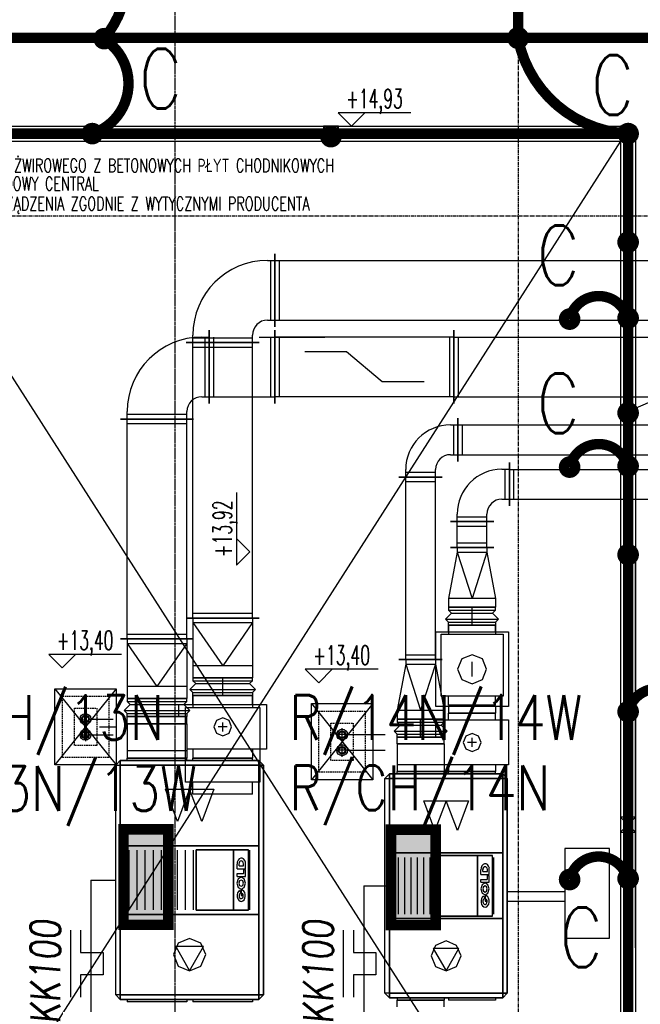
# Model space of a CAD drawing. Extents: x 3880 to 129921, y -116796 to -57711.
# Tile 58 of 110: x 52403 to 52819, y -93271 to -92612. Entities that reach past the tile are written whole.
import ezdxf
from ezdxf.enums import TextEntityAlignment as Align

# ---------------------------------------------------------------- set-up
doc = ezdxf.new("R2010")
doc.units = 0
doc.header["$LTSCALE"] = 2
for name, pattern in [('CENTER', [2, 1.25, -0.25, 0.25, -0.25]), ('DASHDOT', [1, 0.5, -0.25, 0, -0.25]), ('DASHED', [0.75, 0.5, -0.25]), ('DASHED2', [0.375, 0.25, -0.125])]:
    doc.linetypes.add(name, pattern=pattern)
doc.layers.get('0').update_dxf_attribs({"color": 101, "linetype": 'CONTINUOUS'})
for name, color, linetype in [('E35', 6, 'CONTINUOUS'), ('E50', 3, 'CONTINUOUS'), ('Ins-co', 2, 'CONTINUOUS'), ('Ins-went', 141, 'CONTINUOUS'), ('Opis-rzedne', 52, 'CONTINUOUS'), ('Os-osie glowne', 1, 'CENTER'), ('Sc-metal', 141, 'CONTINUOUS'), ('Sch-opis', 51, 'CONTINUOUS'), ('W-idok', 9, 'CONTINUOUS'), ('W-izol-w', 144, 'CONTINUOUS'), ('W-widok-spadki', 61, 'CONTINUOUS')]:
    doc.layers.add(name, color=color, linetype=linetype)
doc.styles.add('dwg_opis podstawowy', font='romans.shx', dxfattribs={"width": 0.9})
doc.styles.add('ROMANS', font='romans', dxfattribs={"width": 0.85})

# ---------------------------------------------------------------- blocks, each defined once
blk = doc.blocks.new('A$C396C56EA')
at = {"layer": 'E35'}
for p, q in [((0, 0), (45, 0)), ((0, -6.86), (15, -6.86)), ((15, -6.86), (15, -21.86)), ((30, -21.86), (30, -6.86)), ((30, -6.86), (45, -6.86)), ((15, -21.86), (30, -21.86))]:
    blk.add_line(p, q, dxfattribs=at)
blk = doc.blocks.new('dwg_kota arch 50')
blk.add_lwpolyline([(39.75, 9), (-9, 9), (0, 0), (9, 9)])
at = {"style": 'dwg_opis podstawowy', "width": 0.6}
blk.add_attdef('KOTA_ARCH', text='', height=12.75, dxfattribs=at).set_placement((15.375, 8.25), align=Align.BOTTOM_CENTER)

msp = doc.modelspace()

# ---------------------------------------------------------------- hatches: boundary and pattern name
at = {"layer": 'E50'}
for points in [[(52473.019, -93218.221), (52503.019, -93218.221), (52503.019, -93154.221), (52473.019, -93154.221)], [(52652.292, -93218.448), (52682.292, -93218.448), (52682.292, -93154.448), (52652.292, -93154.448)]]:
    msp.add_hatch(color=256, dxfattribs=at).paths.add_polyline_path(points)

# ---------------------------------------------------------------- linework, layer by layer
at = {"layer": 'E35'}
msp.add_line((52936.986, -92820.171), (52811.292, -92874.269), dxfattribs=at)
at = {"layer": 'E50'}
for p, q in [((52456.794, -93085.492), (52468.192, -93085.492)), ((52451.151, -93188.222), (52467.792, -93188.222)), ((52451.151, -93188.222), (52451.151, -93455.583)), ((52634.048, -93192.072), (52649.292, -93192.072)), ((52634.048, -93192.072), (52634.048, -93455.583))]:
    msp.add_line(p, q, dxfattribs=at)
at = {"layer": 'E50', "const_width": 7}
for points in [[(52737.547, -92623.786), (52737.547, -92085.022)], [(51435.578, -92623.786), (53405.578, -92623.786)]]:
    msp.add_lwpolyline(points, dxfattribs=at)
for points in [[(52459.352, -92544.002, -0.377061), (52460.024, -92624.038, -2.2183293)], [(52737.547, -92627.536, -0.4142136), (52733.797, -92623.786, -1), (52741.297, -92623.786, -0.3426592), (52738.476, -92627.419, -0.3426592)], [(52452.049, -92688.022, 0.6328469), (52460.024, -92624.73, 2.2183293)], [(52811.292, -92688.022, -0.3431223), (52737.547, -92624.478, 2.2183293)], [(52772.079, -92812.314, -0.7763649), (52810.946, -92811.643, -2.2183293)], [(52772.079, -92911.491, -0.7763649), (52810.946, -92910.819, -2.2183293)], [(52811.292, -93075.407, -0.7763649), (52850.159, -93074.735, -2.2183293)], [(52772.079, -93187.883, -0.7763649), (52810.946, -93187.211, -2.2183293)]]:
    msp.add_lwpolyline(points, format="xyb", dxfattribs=at)
for points in [[(52463.774, -92624.384, -1), (52456.274, -92624.384, -1)], [(52741.297, -92624.132, -1), (52733.797, -92624.132, -1)], [(52448.299, -92688.022, -1), (52455.799, -92688.022, -1)], [(52608.299, -92690.046, -1), (52615.799, -92690.046, -1)], [(52807.542, -92688.022, -1), (52815.042, -92688.022, -1)], [(52807.542, -92760.756, -1), (52815.042, -92760.756, -1)], [(52768.329, -92812.314, -1), (52775.829, -92812.314, -1)], [(52811.292, -92807.893, -1), (52811.292, -92815.393, -1)], [(52807.542, -92875.147, -1), (52815.042, -92875.147, -1)], [(52768.329, -92911.491, -1), (52775.829, -92911.491, -1)], [(52811.292, -92907.069, -1), (52811.292, -92914.569, -1)], [(52807.542, -92970.147, -1), (52815.042, -92970.147, -1)], [(52807.542, -93075.407, -1), (52815.042, -93075.407, -1)], [(52768.329, -93187.883, -1), (52775.829, -93187.883, -1)], [(52811.292, -93183.461, -1), (52811.292, -93190.961, -1)]]:
    msp.add_lwpolyline(points, format="xyb", close=True, dxfattribs=at)
at = {"layer": 'E50', "linetype": 'DASHED2', "ltscale": 100, "const_width": 7}
msp.add_lwpolyline([(52292.29, -93492.781), (52811.292, -93493.022), (52811.292, -92688.022), (52292.049, -92688.022), (52292.049, -93492.781)], dxfattribs=at)
at = {"layer": 'E50', "const_width": 7, "elevation": 1290}
msp.add_lwpolyline([(52503.019, -93154.221), (52503.019, -93218.221), (52473.019, -93218.221), (52473.019, -93154.221)], close=True, dxfattribs=at)
at = {"layer": 'E50', "const_width": 7}
msp.add_lwpolyline([(52682.292, -93154.448), (52682.292, -93218.448), (52652.292, -93218.448), (52652.292, -93154.448)], close=True, dxfattribs=at)
at = {"layer": 'Ins-co', "linetype": 'DASHDOT', "ltscale": 3}
for p, q in [((52443.108, -93080.357, 0), (52451.828, -93080.356, 0)), ((52447.468, -93075.997, 0), (52447.468, -93084.717, 0))]:
    msp.add_line(p, q, dxfattribs=at)
at = {"layer": 'Ins-co'}
for p, q in [((52451.828, -93080.356, 0), (52466.092, -93080.356)), ((52447.468, -93086.527, 0), (52447.468, -93095.247, 0)), ((52619.548, -93095.101, 0), (52619.548, -93086.381, 0)), ((52443.108, -93090.887, 0), (52451.828, -93090.887, 0)), ((52451.828, -93090.887), (52466.092, -93090.887)), ((52623.908, -93090.74, 0), (52615.188, -93090.741, 0)), ((52623.908, -93090.74, 0), (52648.492, -93090.74)), ((52619.548, -93105.631, 0), (52619.548, -93096.911, 0)), ((52623.908, -93101.271, 0), (52615.188, -93101.271, 0)), ((52623.908, -93101.271, 0), (52648.492, -93101.271))]:
    msp.add_line(p, q, dxfattribs=at)
for centre, radius in [((52447.468, -93080.357, 0), 3.624), ((52447.468, -93080.357, 0), 2.56), ((52447.468, -93080.357, 0), 2.08), ((52447.468, -93090.887, 0), 3.624), ((52447.468, -93090.887, 0), 2.56), ((52447.468, -93090.887, 0), 2.08), ((52619.548, -93090.741, 0), 3.624), ((52619.548, -93090.741, 0), 2.56), ((52619.548, -93090.741, 0), 2.08), ((52619.548, -93101.271, 0), 3.624), ((52619.548, -93101.271, 0), 2.56), ((52619.548, -93101.271, 0), 2.08)]:
    msp.add_circle(centre, radius, dxfattribs=at)
at = {"layer": 'Ins-went'}
for p, q in [((52574.467, -92817.522), (52574.467, -92768.522)), ((52574.492, -92768.522), (52574.492, -92817.522)), ((52569.492, -92773.022), (52574.492, -92773.022)), ((52571.492, -92773.022), (52571.492, -92813.022)), ((52574.467, -92773.022), (52858.667, -92773.022)), ((52577.467, -92813.022), (52577.467, -92773.022)), ((52569.492, -92813.022), (52574.492, -92813.022)), ((52574.467, -92813.022), (52858.667, -92813.022)), ((52519.492, -92828.022), (52519.492, -92823.022)), ((52530.492, -92819.822), (52530.492, -92868.822)), ((52530.492, -92868.822), (52530.492, -92819.822)), ((52559.492, -92828.022), (52559.492, -92823.022)), ((52574.492, -92819.822), (52574.492, -92868.822)), ((52574.492, -92868.822), (52574.492, -92819.822)), ((52694.492, -92868.822), (52694.492, -92819.822)), ((52694.492, -92819.822), (52694.492, -92868.822)), ((52514.992, -92828.022), (52563.992, -92828.022)), ((52563.992, -92828.022), (52514.992, -92828.022)), ((52559.492, -92825.022), (52519.492, -92825.022)), ((52519.492, -93012.622), (52519.492, -92828.022)), ((52525.492, -92824.322), (52530.492, -92824.322)), ((52527.492, -92824.322), (52527.492, -92864.322)), ((52533.492, -92864.322), (52533.492, -92824.322)), ((52559.492, -93012.622), (52559.492, -92828.022)), ((52564.021, -92824.322), (52608.021, -92824.322)), ((52571.492, -92824.322), (52571.492, -92864.322)), ((52694.492, -92824.322), (52574.492, -92824.322)), ((52577.492, -92864.322), (52577.492, -92824.322)), ((52691.492, -92824.322), (52691.492, -92864.322)), ((52694.492, -92824.322), (52909.692, -92824.322)), ((52697.492, -92864.322), (52697.492, -92824.322)), ((52519.492, -92831.022), (52559.492, -92831.022)), ((52622.492, -92834.322), (52594.492, -92834.322)), ((52646.492, -92854.322), (52622.492, -92834.322)), ((52674.492, -92854.322), (52646.492, -92854.322)), ((52525.492, -92864.322), (52530.492, -92864.322)), ((52530.492, -92864.322), (52574.492, -92864.322)), ((52694.492, -92864.322), (52574.492, -92864.322)), ((52694.492, -92864.322), (52909.692, -92864.322)), ((52475.492, -92879.322), (52475.492, -92874.322)), ((52515.492, -92879.322), (52515.492, -92874.322)), ((52470.992, -92879.322), (52519.992, -92879.322)), ((52519.992, -92879.322), (52470.992, -92879.322)), ((52515.492, -92876.322), (52475.492, -92876.322)), ((52475.492, -93026.622), (52475.492, -92879.322)), ((52475.492, -92882.322), (52515.492, -92882.322)), ((52515.492, -93026.622), (52515.492, -92879.322)), ((52697.177, -92878.672), (52697.177, -92907.672)), ((52697.177, -92907.672), (52697.177, -92878.672)), ((52692.177, -92883.172), (52697.177, -92883.172)), ((52694.177, -92883.172), (52694.177, -92903.172)), ((52697.177, -92883.172), (52975.577, -92883.172)), ((52700.177, -92903.172), (52700.177, -92883.172)), ((52692.177, -92903.172), (52697.177, -92903.172)), ((52697.177, -92903.172), (52975.577, -92903.172)), ((52731.677, -92908.472), (52731.677, -92937.472)), ((52731.715, -92937.522), (52731.715, -92908.522)), ((52662.177, -92918.172), (52662.177, -92913.172)), ((52682.177, -92915.172), (52662.177, -92915.172)), ((52682.177, -92918.172), (52682.177, -92913.172)), ((52726.677, -92912.972), (52731.677, -92912.972)), ((52728.677, -92912.972), (52728.677, -92932.972)), ((52731.715, -92913.022), (53005.615, -92913.022)), ((52734.715, -92933.022), (52734.715, -92913.022)), ((52657.677, -92918.172), (52686.677, -92918.172)), ((52686.677, -92918.172), (52657.677, -92918.172)), ((52662.177, -93040.472), (52662.177, -92918.172)), ((52662.177, -92921.172), (52682.177, -92921.172)), ((52682.177, -93040.472), (52682.177, -92918.172)), ((52726.677, -92932.972), (52731.677, -92932.972)), ((52731.715, -92933.022), (53005.615, -92933.022)), ((52692.177, -92947.972), (52721.177, -92947.972)), ((52721.177, -92947.972), (52692.177, -92947.972)), ((52696.677, -92947.972), (52696.677, -92942.972)), ((52716.677, -92944.972), (52696.677, -92944.972)), ((52696.677, -92965.472), (52696.677, -92947.972)), ((52716.677, -92947.972), (52716.677, -92942.972)), ((52716.677, -92965.472), (52716.677, -92947.972)), ((52696.677, -92950.972), (52716.677, -92950.972)), ((52692.177, -92965.472), (52721.177, -92965.472)), ((52721.177, -92965.472), (52692.177, -92965.472)), ((52716.677, -92962.472), (52696.677, -92962.472)), ((52696.677, -92965.472), (52696.677, -92968.472)), ((52716.677, -92965.472), (52716.677, -92968.472)), ((52696.677, -92968.472), (52690.927, -92999.472)), ((52696.677, -92968.472), (52716.677, -92968.472)), ((52696.677, -92968.472), (52706.677, -92999.472)), ((52716.677, -92968.472), (52706.677, -92999.472)), ((52716.677, -92968.472), (52722.427, -92999.472)), ((52690.927, -92999.472), (52690.927, -93005.472)), ((52722.427, -92999.472), (52690.927, -92999.472)), ((52722.427, -92999.472), (52722.427, -93005.472)), ((52690.927, -93005.472), (52722.427, -93005.472)), ((52690.927, -93005.472), (52690.927, -93007.472)), ((52722.427, -93005.472), (52690.927, -93005.472)), ((52692.927, -93009.472), (52690.927, -93007.472)), ((52690.927, -93007.472), (52722.427, -93007.472)), ((52706.677, -93017.472), (52706.677, -93005.472)), ((52722.427, -93007.472), (52720.427, -93009.472)), ((52722.427, -93007.472), (52722.427, -93005.472)), ((52514.992, -93012.622), (52563.992, -93012.622)), ((52563.992, -93012.622), (52514.992, -93012.622)), ((52559.492, -93009.622), (52519.492, -93009.622)), ((52519.492, -93012.622), (52519.492, -93015.622)), ((52559.492, -93012.622), (52559.492, -93015.622)), ((52688.927, -93013.472), (52692.927, -93009.472)), ((52690.927, -93015.472), (52688.927, -93013.472)), ((52688.927, -93013.472), (52724.427, -93013.472)), ((52692.927, -93009.472), (52720.427, -93009.472)), ((52720.427, -93009.472), (52724.427, -93013.472)), ((52724.427, -93013.472), (52722.427, -93015.472)), ((52519.492, -93015.622), (52559.492, -93015.622)), ((52519.492, -93015.622), (52519.492, -93044.622)), ((52519.492, -93015.622), (52539.492, -93044.622)), ((52559.492, -93015.622), (52539.492, -93044.622)), ((52559.492, -93015.622), (52559.492, -93044.622)), ((52690.927, -93017.472), (52690.927, -93015.472)), ((52690.927, -93015.472), (52722.427, -93015.472)), ((52690.927, -93021.972), (52690.927, -93017.472)), ((52722.427, -93017.472), (52690.927, -93017.472)), ((52690.927, -93017.472), (52722.427, -93017.472)), ((52690.927, -93017.472), (52690.927, -93023.472)), ((52722.427, -93015.472), (52722.427, -93017.472)), ((52722.427, -93021.972), (52722.427, -93017.472)), ((52722.427, -93017.472), (52722.427, -93023.472)), ((52519.992, -93026.622), (52470.992, -93026.622)), ((52470.992, -93026.622), (52519.992, -93026.622)), ((52515.492, -93023.622), (52475.492, -93023.622)), ((52475.492, -93026.622), (52475.492, -93029.622)), ((52515.492, -93026.622), (52515.492, -93029.622)), ((52685.927, -93064.972), (52685.927, -93023.472)), ((52685.927, -93023.472), (52727.427, -93023.472)), ((52727.427, -93023.472), (52727.427, -93064.972)), ((52475.492, -93029.622), (52475.392, -93058.622)), ((52475.492, -93029.622), (52515.492, -93029.622)), ((52475.492, -93029.622), (52495.392, -93058.622)), ((52515.492, -93029.622), (52495.392, -93058.622)), ((52515.492, -93029.622), (52515.392, -93058.622)), ((52657.677, -93040.472), (52686.677, -93040.472)), ((52686.677, -93040.472), (52657.677, -93040.472)), ((52682.177, -93037.472), (52662.177, -93037.472)), ((52662.177, -93040.472), (52662.177, -93043.472)), ((52682.177, -93040.472), (52682.177, -93043.472)), ((52519.492, -93044.622), (52519.492, -93052.622)), ((52559.492, -93044.622), (52519.492, -93044.622)), ((52559.492, -93044.622), (52559.492, -93052.622)), ((52662.177, -93043.472), (52656.427, -93074.472)), ((52662.177, -93043.472), (52682.177, -93043.472)), ((52662.177, -93043.472), (52672.177, -93074.472)), ((52682.177, -93043.472), (52672.177, -93074.472)), ((52682.177, -93043.472), (52687.927, -93074.472)), ((52706.677, -93051.852), (52706.677, -93042.092)), ((52519.492, -93052.622), (52559.492, -93052.622)), ((52519.492, -93052.622), (52519.492, -93054.622)), ((52559.492, -93052.622), (52519.492, -93052.622)), ((52539.492, -93064.622), (52539.492, -93052.622)), ((52559.492, -93054.622), (52559.492, -93052.622)), ((52475.392, -93058.622), (52475.392, -93066.622)), ((52515.392, -93058.622), (52475.392, -93058.622)), ((52515.392, -93058.622), (52515.392, -93066.622)), ((52517.492, -93060.622), (52521.492, -93056.622)), ((52519.492, -93062.622), (52517.492, -93060.622)), ((52517.492, -93060.622), (52561.492, -93060.622)), ((52521.492, -93056.622), (52519.492, -93054.622)), ((52519.492, -93054.622), (52559.492, -93054.622)), ((52521.492, -93056.622), (52557.492, -93056.622)), ((52559.492, -93054.622), (52557.492, -93056.622)), ((52557.492, -93056.622), (52561.492, -93060.622)), ((52561.492, -93060.622), (52559.492, -93062.622)), ((52475.392, -93066.622, -1290), (52515.392, -93066.622, -1290)), ((52475.392, -93066.622, -1290), (52475.392, -93068.622, -1290)), ((52515.392, -93066.622), (52475.392, -93066.622)), ((52495.392, -93078.622, -1290), (52495.392, -93066.622, -1290)), ((52515.392, -93068.622, -1290), (52515.392, -93066.622, -1290)), ((52519.492, -93064.622), (52519.492, -93062.622)), ((52519.492, -93062.622), (52559.492, -93062.622)), ((52559.492, -93064.622), (52519.492, -93064.622)), ((52519.492, -93070.622), (52519.492, -93064.622)), ((52519.492, -93064.622), (52559.492, -93064.622)), ((52519.492, -93064.622), (52519.492, -93072.622)), ((52559.492, -93062.622), (52559.492, -93064.622)), ((52559.492, -93070.622), (52559.492, -93064.622)), ((52559.492, -93064.622), (52559.492, -93072.622)), ((52727.427, -93064.972), (52685.927, -93064.972)), ((52690.927, -93070.972), (52690.927, -93064.972)), ((52722.427, -93070.972), (52722.427, -93064.972)), ((52473.392, -93074.622, -1290), (52477.392, -93070.622, -1290)), ((52477.392, -93070.622, -1290), (52475.392, -93068.622, -1290)), ((52475.392, -93068.622, -1290), (52515.392, -93068.622, -1290)), ((52477.392, -93070.622, -1290), (52513.392, -93070.622, -1290)), ((52515.392, -93068.622, -1290), (52513.392, -93070.622, -1290)), ((52513.392, -93070.622, -1290), (52517.392, -93074.622, -1290)), ((52514.492, -93122.622), (52514.492, -93072.622)), ((52514.492, -93072.622), (52564.492, -93072.622)), ((52564.492, -93072.622), (52564.492, -93122.622)), ((52722.427, -93070.972), (52690.927, -93070.972)), ((52690.927, -93071.972), (52690.927, -93076.472)), ((52722.427, -93071.972), (52722.427, -93076.472)), ((52475.392, -93076.622, -1290), (52473.392, -93074.622, -1290)), ((52473.392, -93074.622, -1290), (52517.392, -93074.622, -1290)), ((52475.392, -93078.622, -1290), (52475.392, -93076.622, -1290)), ((52475.392, -93076.622, -1290), (52515.392, -93076.622, -1290)), ((52515.392, -93078.622, -1290), (52475.392, -93078.622, -1290)), ((52475.392, -93083.622), (52475.392, -93078.622)), ((52517.392, -93074.622, -1290), (52515.392, -93076.622, -1290)), ((52515.392, -93076.622, -1290), (52515.392, -93078.622, -1290)), ((52515.392, -93083.622), (52515.392, -93078.622)), ((52656.427, -93074.472), (52656.427, -93080.472)), ((52656.427, -93074.472), (52687.927, -93074.472)), ((52687.927, -93074.472), (52687.927, -93080.472)), ((52690.927, -93080.972), (52690.927, -93076.472)), ((52722.427, -93080.972), (52722.427, -93076.472)), ((52475.392, -93083.622), (52475.392, -93101.622)), ((52515.392, -93083.622), (52515.392, -93101.622)), ((52542.492, -93085.622), (52536.492, -93085.622)), ((52539.492, -93088.622), (52539.492, -93082.622)), ((52654.427, -93088.472, -24346.924), (52658.427, -93084.472, -24346.924)), ((52656.427, -93080.472, -24346.924), (52687.927, -93080.472, -24346.924)), ((52656.427, -93080.472, -24346.924), (52656.427, -93082.472, -24346.924)), ((52687.927, -93080.472), (52656.427, -93080.472)), ((52658.427, -93084.472, -24346.924), (52656.427, -93082.472, -24346.924)), ((52656.427, -93082.472, -24346.924), (52687.927, -93082.472, -24346.924)), ((52658.427, -93084.472, -24346.924), (52685.927, -93084.472, -24346.924)), ((52672.177, -93092.472, -24346.924), (52672.177, -93080.472, -24346.924)), ((52687.927, -93082.472, -24346.924), (52685.927, -93084.472, -24346.924)), ((52685.927, -93084.472, -24346.924), (52689.927, -93088.472, -24346.924)), ((52687.927, -93082.472, -24346.924), (52687.927, -93080.472, -24346.924)), ((52656.427, -93090.472, -24346.924), (52654.427, -93088.472, -24346.924)), ((52654.427, -93088.472, -24346.924), (52689.927, -93088.472, -24346.924)), ((52656.427, -93092.472, -24346.924), (52656.427, -93090.472, -24346.924)), ((52656.427, -93090.472, -24346.924), (52687.927, -93090.472, -24346.924)), ((52656.427, -93096.972), (52656.427, -93092.472)), ((52687.927, -93092.472, -24346.924), (52656.427, -93092.472, -24346.924)), ((52689.927, -93088.472, -24346.924), (52687.927, -93090.472, -24346.924)), ((52687.927, -93090.472, -24346.924), (52687.927, -93092.472, -24346.924)), ((52687.927, -93096.972), (52687.927, -93092.472)), ((52706.677, -93098.972), (52706.677, -93092.972)), ((52656.477, -93096.972), (52656.477, -93110.972)), ((52687.877, -93096.972), (52687.877, -93110.972)), ((52709.677, -93095.972), (52703.677, -93095.972)), ((52475.392, -93101.622), (52475.392, -93106.622)), ((52475.392, -93108.222), (52475.392, -93106.622)), ((52515.392, -93101.622), (52515.392, -93106.622)), ((52515.392, -93108.222), (52515.392, -93106.622)), ((52519.492, -93100.622), (52519.492, -93106.622)), ((52519.492, -93108.222), (52519.492, -93106.622)), ((52559.492, -93100.622), (52559.492, -93106.622)), ((52559.492, -93108.222), (52559.492, -93106.622)), ((52467.792, -93111.222), (52470.792, -93108.222)), ((52467.792, -93265.222), (52467.792, -93111.222)), ((52470.792, -93108.222), (52563.792, -93108.222)), ((52563.792, -93108.222), (52566.792, -93111.222)), ((52566.792, -93111.222), (52566.792, -93265.222)), ((52656.427, -93110.972), (52656.427, -93115.472)), ((52687.927, -93110.972), (52687.927, -93115.472)), ((52690.927, -93110.972), (52690.927, -93115.472)), ((52722.427, -93110.972), (52722.427, -93115.472)), ((52648.277, -93120.072), (52651.277, -93117.072)), ((52651.277, -93117.072), (52727.277, -93117.072)), ((52656.427, -93117.072), (52656.427, -93115.472)), ((52687.927, -93117.072), (52687.927, -93115.472)), ((52690.927, -93117.072), (52690.927, -93115.472)), ((52722.427, -93117.072), (52722.427, -93115.472)), ((52727.277, -93117.072), (52730.277, -93120.072)), ((52564.492, -93122.622), (52514.492, -93122.622)), ((52519.492, -93130.622), (52519.492, -93122.622)), ((52559.492, -93130.622), (52559.492, -93122.622)), ((52648.277, -93264.072), (52648.277, -93120.072)), ((52730.277, -93120.072), (52730.277, -93264.072)), ((52501.092, -93127.422), (52533.492, -93127.422)), ((52509.084, -93149.022), (52501.092, -93127.422)), ((52517.292, -93127.422), (52509.084, -93149.022)), ((52525.5, -93149.022), (52517.292, -93127.422)), ((52559.492, -93130.622), (52519.492, -93130.622)), ((52533.492, -93127.422), (52525.5, -93149.022)), ((52674.277, -93135.072), (52704.277, -93135.072)), ((52681.677, -93155.072), (52674.277, -93135.072)), ((52689.277, -93135.072), (52681.677, -93155.072)), ((52696.877, -93155.072), (52689.277, -93135.072)), ((52704.277, -93135.072), (52696.877, -93155.072)), ((52476.792, -93208.222), (52476.792, -93168.222)), ((52482.192, -93208.222), (52482.192, -93168.222)), ((52487.592, -93208.222), (52487.592, -93168.222)), ((52492.992, -93208.222), (52492.992, -93168.222)), ((52498.392, -93208.222), (52498.392, -93168.222)), ((52503.792, -93208.222), (52503.792, -93168.222)), ((52509.192, -93208.222), (52509.192, -93168.222)), ((52514.592, -93208.222), (52514.592, -93168.222)), ((52519.992, -93208.222), (52519.992, -93168.222)), ((52521.792, -93167.972), (52546.792, -93167.972)), ((52521.792, -93208.472), (52521.792, -93167.972)), ((52546.792, -93167.972), (52556.792, -93167.972)), ((52557.792, -93208.222), (52557.792, -93168.222)), ((52685.277, -93171.822), (52710.277, -93171.822)), ((52685.277, -93212.322), (52685.277, -93171.822)), ((52710.277, -93171.822), (52720.277, -93171.822)), ((52549.105, -93180.622), (52549.105, -93177.622)), ((52549.105, -93180.622), (52549.105, -93178.722)), ((52550.448, -93178.722), (52550.448, -93177.322)), ((52550.448, -93178.722), (52553.489, -93178.622)), ((52553.489, -93178.722), (52553.489, -93177.222)), ((52554.762, -93180.622), (52554.762, -93176.322)), ((52554.762, -93180.622), (52554.762, -93178.722)), ((52657.277, -93211.072), (52657.277, -93173.072)), ((52661.543, -93211.072), (52661.543, -93173.072)), ((52665.81, -93211.072), (52665.81, -93173.072)), ((52670.077, -93211.072), (52670.077, -93173.072)), ((52674.343, -93211.072), (52674.343, -93173.072)), ((52678.61, -93211.072), (52678.61, -93173.072)), ((52682.877, -93211.072), (52682.877, -93173.072)), ((52721.277, -93211.072), (52721.277, -93173.072)), ((52549.105, -93180.622), (52554.762, -93180.622)), ((52549.105, -93183.922), (52553.418, -93183.922)), ((52549.105, -93185.822), (52549.105, -93183.922)), ((52549.105, -93185.822), (52554.762, -93185.822)), ((52553.418, -93183.922), (52553.63, -93183.622)), ((52553.63, -93181.322), (52553.701, -93181.222)), ((52553.63, -93183.622), (52553.63, -93181.322)), ((52553.701, -93181.222), (52554.762, -93181.222)), ((52554.762, -93185.822), (52554.762, -93181.222)), ((52712.59, -93184.472), (52712.59, -93181.472)), ((52712.59, -93184.472), (52712.59, -93182.572)), ((52712.59, -93184.472), (52718.247, -93184.472)), ((52713.933, -93182.572), (52713.933, -93181.172)), ((52713.933, -93182.572), (52716.974, -93182.472)), ((52716.974, -93182.572), (52716.974, -93181.072)), ((52717.115, -93185.172), (52717.186, -93185.072)), ((52717.115, -93187.472), (52717.115, -93185.172)), ((52717.186, -93185.072), (52718.247, -93185.072)), ((52718.247, -93184.472), (52718.247, -93180.172)), ((52718.247, -93184.472), (52718.247, -93182.572)), ((52718.247, -93189.672), (52718.247, -93185.072)), ((52712.59, -93187.772), (52716.903, -93187.772)), ((52712.59, -93189.672), (52712.59, -93187.772)), ((52712.59, -93189.672), (52718.247, -93189.672)), ((52716.903, -93187.772), (52717.115, -93187.472)), ((52550.873, -93195.022), (52551.438, -93196.322)), ((52551.438, -93196.322), (52551.438, -93196.722)), ((52551.863, -93194.722), (52551.863, -93198.622)), ((52551.863, -93198.622), (52552.711, -93198.622)), ((52552.711, -93198.622), (52552.711, -93197.022)), ((52714.357, -93198.872), (52714.923, -93200.172)), ((52715.347, -93198.572), (52715.347, -93202.472)), ((52714.923, -93200.172), (52714.923, -93200.572)), ((52715.347, -93202.472), (52716.196, -93202.472)), ((52716.196, -93202.472), (52716.196, -93200.872)), ((52546.792, -93208.472), (52521.792, -93208.472)), ((52556.792, -93208.472), (52546.792, -93208.472)), ((52710.277, -93212.322), (52685.277, -93212.322)), ((52720.277, -93212.322), (52710.277, -93212.322)), ((52526.58, -93232.822), (52508.004, -93232.822)), ((52508.004, -93232.822), (52517.292, -93249.022)), ((52517.292, -93249.022), (52526.58, -93232.822)), ((52697.877, -93234.072), (52680.677, -93234.072)), ((52680.677, -93234.072), (52689.277, -93249.072)), ((52689.277, -93249.072), (52697.877, -93234.072)), ((52651.277, -93267.072), (52648.277, -93264.072)), ((52730.277, -93264.072), (52727.277, -93267.072)), ((52470.792, -93268.222), (52467.792, -93265.222)), ((52563.792, -93268.222), (52470.792, -93268.222)), ((52475.392, -93268.222), (52475.392, -93269.822)), ((52515.392, -93268.222), (52515.392, -93269.822)), ((52519.492, -93268.222), (52519.492, -93269.822)), ((52559.492, -93268.222), (52559.492, -93269.822)), ((52566.792, -93265.222), (52563.792, -93268.222)), ((52727.277, -93267.072), (52651.277, -93267.072)), ((52656.427, -93267.072), (52656.427, -93268.672)), ((52656.427, -93273.172), (52656.427, -93268.672)), ((52687.927, -93267.072), (52687.927, -93268.672)), ((52687.927, -93273.172), (52687.927, -93268.672)), ((52690.927, -93267.072), (52690.927, -93268.672)), ((52722.427, -93267.072), (52722.427, -93268.672))]:
    msp.add_line(p, q, dxfattribs=at)
msp.add_lwpolyline([(52768.921, -93167.151), (52768.921, -93227.151), (52798.921, -93227.151), (52798.921, -93167.151)], close=True, dxfattribs=at)
at = {"layer": 'Ins-went', "const_width": 1}
for points in [[(52730.277, -93196.002), (52748.256, -93196.002)], [(52730.277, -93196.002), (52768.921, -93196.002)], [(52730.277, -93202.465), (52737.547, -93202.465)], [(52730.277, -93202.465), (52768.921, -93202.465)]]:
    msp.add_lwpolyline(points, dxfattribs=at)
at = {"layer": 'Ins-went'}
for points in [[(52690.927, -93017.472, 0), (52693.935, -93017.472, 0), (52701.81, -93017.472, 0), (52711.544, -93017.472, 0), (52719.419, -93017.472, 0), (52722.427, -93017.472, 0)], [(52519.492, -93064.622, 0), (52523.312, -93064.622, 0), (52533.312, -93064.622, 0), (52545.672, -93064.622, 0), (52555.672, -93064.622, 0), (52559.492, -93064.622, 0)], [(52510.092, -93078.622, 0), (52510.092, -93070.622, 0), (52568.892, -93070.622, 0), (52568.892, -93100.622, 0), (52515.392, -93100.622, 0)], [(52475.392, -93078.622, 0), (52479.212, -93078.622, 0), (52489.212, -93078.622, 0), (52501.572, -93078.622, 0), (52511.572, -93078.622, 0), (52515.392, -93078.622, 0)], [(52690.927, -93076.472, 0), (52693.935, -93076.472, 0), (52701.81, -93076.472, 0), (52711.544, -93076.472, 0), (52719.419, -93076.472, 0), (52722.427, -93076.472, 0)], [(52722.427, -93076.472, 0), (52719.419, -93076.472, 0), (52711.544, -93076.472, 0), (52701.81, -93076.472, 0), (52693.935, -93076.472, 0), (52690.927, -93076.472, 0)], [(52515.392, -93083.622, 0), (52511.572, -93083.622, 0), (52501.572, -93083.622, 0), (52489.212, -93083.622, 0), (52479.212, -93083.622, 0), (52475.392, -93083.622, 0)], [(52475.392, -93083.622, 0), (52479.212, -93083.622, 0), (52489.212, -93083.622, 0), (52501.572, -93083.622, 0), (52511.572, -93083.622, 0), (52515.392, -93083.622, 0)], [(52682.277, -93092.472, 0), (52682.277, -93080.972, 0), (52731.077, -93080.972, 0), (52731.077, -93110.972, 0), (52687.927, -93110.972, 0)], [(52656.427, -93092.472, 0), (52659.435, -93092.472, 0), (52667.31, -93092.472, 0), (52677.044, -93092.472, 0), (52684.919, -93092.472, 0), (52687.927, -93092.472, 0)], [(52656.427, -93096.972, 0), (52659.435, -93096.972, 0), (52667.31, -93096.972, 0), (52677.044, -93096.972, 0), (52684.919, -93096.972, 0), (52687.927, -93096.972, 0)], [(52687.877, -93096.972, 0), (52684.878, -93096.972, 0), (52677.028, -93096.972, 0), (52667.325, -93096.972, 0), (52659.475, -93096.972, 0), (52656.477, -93096.972, 0)], [(52515.392, -93101.622, 0), (52511.572, -93101.622, 0), (52501.572, -93101.622, 0), (52489.212, -93101.622, 0), (52479.212, -93101.622, 0), (52475.392, -93101.622, 0)], [(52515.392, -93101.622, 0), (52511.572, -93101.622, 0), (52501.572, -93101.622, 0), (52489.212, -93101.622, 0), (52479.212, -93101.622, 0), (52475.392, -93101.622, 0)], [(52475.392, -93106.622, 0), (52479.212, -93106.622, 0), (52489.212, -93106.622, 0), (52501.572, -93106.622, 0), (52511.572, -93106.622, 0), (52515.392, -93106.622, 0)], [(52515.392, -93106.622, 0), (52511.572, -93106.622, 0), (52501.572, -93106.622, 0), (52489.212, -93106.622, 0), (52479.212, -93106.622, 0), (52475.392, -93106.622, 0)], [(52519.492, -93106.622, 0), (52523.312, -93106.622, 0), (52533.312, -93106.622, 0), (52545.672, -93106.622, 0), (52555.672, -93106.622, 0), (52559.492, -93106.622, 0)], [(52559.492, -93106.622, 0), (52555.672, -93106.622, 0), (52545.672, -93106.622, 0), (52533.312, -93106.622, 0), (52523.312, -93106.622, 0), (52519.492, -93106.622, 0)], [(52687.927, -93110.972, 0), (52684.919, -93110.972, 0), (52677.044, -93110.972, 0), (52667.31, -93110.972, 0), (52659.435, -93110.972, 0), (52656.427, -93110.972, 0)], [(52687.877, -93110.972, 0), (52684.878, -93110.972, 0), (52677.028, -93110.972, 0), (52667.325, -93110.972, 0), (52659.475, -93110.972, 0), (52656.477, -93110.972, 0)], [(52656.427, -93115.472, 0), (52659.435, -93115.472, 0), (52667.31, -93115.472, 0), (52677.044, -93115.472, 0), (52684.919, -93115.472, 0), (52687.927, -93115.472, 0)], [(52687.927, -93115.472, 0), (52684.919, -93115.472, 0), (52677.044, -93115.472, 0), (52667.31, -93115.472, 0), (52659.435, -93115.472, 0), (52656.427, -93115.472, 0)], [(52690.927, -93115.472, 0), (52693.935, -93115.472, 0), (52701.81, -93115.472, 0), (52711.544, -93115.472, 0), (52719.419, -93115.472, 0), (52722.427, -93115.472, 0)], [(52722.427, -93115.472, 0), (52719.419, -93115.472, 0), (52711.544, -93115.472, 0), (52701.81, -93115.472, 0), (52693.935, -93115.472, 0), (52690.927, -93115.472, 0)], [(52554.777, -93176.323, 0), (52554.304, -93175.026, 0), (52553.54, -93174.045, 0), (52552.582, -93173.504, 0), (52551.551, -93173.472, 0), (52550.577, -93173.953, 0), (52549.783, -93174.886, 0), (52549.271, -93176.153, 0), (52549.105, -93177.593, 0)], [(52553.47, -93177.278, 0), (52553.281, -93176.522, 0), (52552.912, -93175.912, 0), (52552.414, -93175.53, 0), (52551.852, -93175.425, 0), (52551.301, -93175.612, 0), (52550.833, -93176.066, 0), (52550.512, -93176.727, 0), (52550.38, -93177.507, 0)], [(52718.261, -93180.173, 0), (52717.789, -93178.876, 0), (52717.025, -93177.895, 0), (52716.067, -93177.354, 0), (52715.035, -93177.322, 0), (52714.061, -93177.803, 0), (52713.268, -93178.736, 0), (52712.756, -93180.003, 0), (52712.59, -93181.443, 0)], [(52716.955, -93181.128, 0), (52716.765, -93180.372, 0), (52716.397, -93179.762, 0), (52715.899, -93179.38, 0), (52715.337, -93179.275, 0), (52714.785, -93179.462, 0), (52714.318, -93179.916, 0), (52713.997, -93180.577, 0), (52713.865, -93181.357, 0)], [(52550.812, -93195.059, 0), (52550.024, -93195.808, 0), (52549.462, -93196.891, 0), (52549.194, -93198.178, 0), (52549.25, -93199.519, 0), (52549.624, -93200.753, 0), (52550.272, -93201.734, 0), (52551.116, -93202.347, 0), (52552.058, -93202.518, 0), (52552.985, -93202.227, 0), (52553.787, -93201.509, 0), (52554.37, -93200.449, 0), (52554.664, -93199.173, 0), (52554.634, -93197.831, 0), (52554.284, -93196.582, 0), (52553.656, -93195.576, 0), (52552.823, -93194.93, 0), (52551.885, -93194.722, 0)], [(52551.402, -93196.831, 0), (52550.991, -93197.147, 0), (52550.675, -93197.636, 0), (52550.489, -93198.244, 0), (52550.454, -93198.905, 0), (52550.574, -93199.545, 0), (52550.835, -93200.095, 0), (52551.208, -93200.495, 0), (52551.654, -93200.7, 0), (52552.122, -93200.688, 0), (52552.562, -93200.46, 0), (52552.925, -93200.042, 0), (52553.172, -93199.479, 0), (52553.275, -93198.833, 0), (52553.223, -93198.175, 0), (52553.022, -93197.576, 0), (52552.694, -93197.104, 0)], [(52714.296, -93198.909, 0), (52713.509, -93199.658, 0), (52712.947, -93200.741, 0), (52712.678, -93202.028, 0), (52712.734, -93203.369, 0), (52713.108, -93204.603, 0), (52713.756, -93205.584, 0), (52714.601, -93206.197, 0), (52715.543, -93206.368, 0), (52716.47, -93206.077, 0), (52717.272, -93205.359, 0), (52717.854, -93204.299, 0), (52718.148, -93203.023, 0), (52718.119, -93201.681, 0), (52717.769, -93200.432, 0), (52717.14, -93199.426, 0), (52716.308, -93198.78, 0), (52715.37, -93198.572, 0)], [(52714.887, -93200.681, 0), (52714.476, -93200.997, 0), (52714.16, -93201.486, 0), (52713.974, -93202.094, 0), (52713.939, -93202.755, 0), (52714.059, -93203.395, 0), (52714.319, -93203.945, 0), (52714.693, -93204.345, 0), (52715.138, -93204.55, 0), (52715.607, -93204.538, 0), (52716.047, -93204.31, 0), (52716.41, -93203.892, 0), (52716.656, -93203.329, 0), (52716.759, -93202.683, 0), (52716.708, -93202.025, 0), (52716.507, -93201.427, 0), (52716.179, -93200.954, 0)], [(52515.392, -93269.822, 0), (52511.572, -93269.822, 0), (52501.572, -93269.822, 0), (52489.212, -93269.822, 0), (52479.212, -93269.822, 0), (52475.392, -93269.822, 0)], [(52559.492, -93269.822, 0), (52555.672, -93269.822, 0), (52545.672, -93269.822, 0), (52533.312, -93269.822, 0), (52523.312, -93269.822, 0), (52519.492, -93269.822, 0)], [(52687.927, -93268.672, 0), (52684.919, -93268.672, 0), (52677.044, -93268.672, 0), (52667.31, -93268.672, 0), (52659.435, -93268.672, 0), (52656.427, -93268.672, 0)], [(52656.427, -93268.672, 0), (52659.435, -93268.672, 0), (52667.31, -93268.672, 0), (52677.044, -93268.672, 0), (52684.919, -93268.672, 0), (52687.927, -93268.672, 0)], [(52722.427, -93268.672, 0), (52719.419, -93268.672, 0), (52711.544, -93268.672, 0), (52701.81, -93268.672, 0), (52693.935, -93268.672, 0), (52690.927, -93268.672, 0)]]:
    msp.add_polyline3d(points, dxfattribs=at)
for points in [[(52682.277, -93071.972, 0), (52682.277, -93021.972, 0), (52731.077, -93021.972, 0), (52731.077, -93071.972, 0)], [(52706.677, -93056.732, 0), (52713.578, -93053.873, 0), (52716.437, -93046.972, 0), (52713.578, -93040.071, 0), (52706.677, -93037.212, 0), (52699.775, -93040.071, 0), (52696.917, -93046.972, 0), (52699.775, -93053.873, 0)], [(52539.492, -93091.622, 0), (52543.735, -93089.864, 0), (52545.492, -93085.622, 0), (52543.735, -93081.379, 0), (52539.492, -93079.622, 0), (52535.249, -93081.379, 0), (52533.492, -93085.622, 0), (52535.249, -93089.864, 0)], [(52706.677, -93101.972, 0), (52710.919, -93100.215, 0), (52712.677, -93095.972, 0), (52710.919, -93091.729, 0), (52706.677, -93089.972, 0), (52702.434, -93091.729, 0), (52700.677, -93095.972, 0), (52702.434, -93100.215, 0)], [(52467.792, -93111.222, 0), (52470.792, -93111.222, 0), (52470.792, -93108.222, 0)], [(52467.792, -93111.222, 0), (52470.792, -93111.222, 0), (52470.792, -93265.222, 0), (52467.792, -93265.222, 0)], [(52563.792, -93108.222, 0), (52470.792, -93108.222, 0), (52470.792, -93111.222, 0), (52563.792, -93111.222, 0)], [(52563.792, -93111.222, 0), (52470.792, -93111.222, 0), (52470.792, -93265.222, 0), (52563.792, -93265.222, 0)], [(52470.792, -93111.222, 0), (52563.792, -93111.222, 0), (52563.792, -93165.222, 0), (52470.792, -93165.222, 0)], [(52563.792, -93108.222, 0), (52563.792, -93111.222, 0), (52566.792, -93111.222, 0)], [(52566.792, -93111.222, 0), (52563.792, -93111.222, 0), (52563.792, -93265.222, 0), (52566.792, -93265.222, 0)], [(52648.277, -93120.072, 0), (52651.277, -93120.072, 0), (52651.277, -93117.072, 0)], [(52727.277, -93117.072, 0), (52651.277, -93117.072, 0), (52651.277, -93120.072, 0), (52727.277, -93120.072, 0)], [(52727.277, -93117.072, 0), (52727.277, -93120.072, 0), (52730.277, -93120.072, 0)], [(52648.277, -93120.072, 0), (52651.277, -93120.072, 0), (52651.277, -93264.072, 0), (52648.277, -93264.072, 0)], [(52727.277, -93120.072, 0), (52651.277, -93120.072, 0), (52651.277, -93264.072, 0), (52727.277, -93264.072, 0)], [(52651.277, -93120.072, 0), (52727.277, -93120.072, 0), (52727.277, -93170.072, 0), (52651.277, -93170.072, 0)], [(52730.277, -93120.072, 0), (52727.277, -93120.072, 0), (52727.277, -93264.072, 0), (52730.277, -93264.072, 0)], [(52563.792, -93211.222, 0), (52470.792, -93211.222, 0), (52470.792, -93165.222, 0), (52563.792, -93165.222, 0)], [(52521.792, -93208.472, 0), (52546.792, -93208.472, 0), (52546.792, -93167.972, 0), (52521.792, -93167.972, 0)], [(52556.792, -93167.972, 0), (52546.792, -93167.972, 0), (52546.792, -93208.472, 0), (52556.792, -93208.472, 0)], [(52727.277, -93214.072, 0), (52651.277, -93214.072, 0), (52651.277, -93170.072, 0), (52727.277, -93170.072, 0)], [(52685.277, -93212.322, 0), (52710.277, -93212.322, 0), (52710.277, -93171.822, 0), (52685.277, -93171.822, 0)], [(52720.277, -93171.822, 0), (52710.277, -93171.822, 0), (52710.277, -93212.322, 0), (52720.277, -93212.322, 0)], [(52549.034, -93190.322, 0), (52549.863, -93193.15, 0), (52551.863, -93194.322, 0), (52553.863, -93193.15, 0), (52554.691, -93190.322, 0), (52553.863, -93187.493, 0), (52551.863, -93186.322, 0), (52549.863, -93187.493, 0)], [(52550.378, -93190.322, 0), (52550.813, -93191.807, 0), (52551.863, -93192.422, 0), (52552.913, -93191.807, 0), (52553.348, -93190.322, 0), (52552.913, -93188.837, 0), (52551.863, -93188.222, 0), (52550.813, -93188.837, 0)], [(52712.519, -93194.172, 0), (52713.347, -93197, 0), (52715.347, -93198.172, 0), (52717.347, -93197, 0), (52718.176, -93194.172, 0), (52717.347, -93191.343, 0), (52715.347, -93190.172, 0), (52713.347, -93191.343, 0)], [(52713.863, -93194.172, 0), (52714.297, -93195.657, 0), (52715.347, -93196.272, 0), (52716.397, -93195.657, 0), (52716.832, -93194.172, 0), (52716.397, -93192.687, 0), (52715.347, -93192.072, 0), (52714.297, -93192.687, 0)], [(52470.792, -93211.222, 0), (52563.792, -93211.222, 0), (52563.792, -93265.222, 0), (52470.792, -93265.222, 0)], [(52651.277, -93214.072, 0), (52727.277, -93214.072, 0), (52727.277, -93264.072, 0), (52651.277, -93264.072, 0)], [(52517.292, -93249.022, 0), (52524.929, -93245.859, 0), (52528.092, -93238.222, 0), (52524.929, -93230.585, 0), (52517.292, -93227.422, 0), (52509.655, -93230.585, 0), (52506.492, -93238.222, 0), (52509.655, -93245.859, 0)], [(52689.277, -93249.072, 0), (52696.348, -93246.143, 0), (52699.277, -93239.072, 0), (52696.348, -93232.001, 0), (52689.277, -93229.072, 0), (52682.206, -93232.001, 0), (52679.277, -93239.072, 0), (52682.206, -93246.143, 0)], [(52651.277, -93267.072, 0), (52651.277, -93264.072, 0), (52648.277, -93264.072, 0)], [(52727.277, -93267.072, 0), (52727.277, -93264.072, 0), (52651.277, -93264.072, 0), (52651.277, -93267.072, 0)], [(52730.277, -93264.072, 0), (52727.277, -93264.072, 0), (52727.277, -93267.072, 0)], [(52470.792, -93268.222, 0), (52470.792, -93265.222, 0), (52467.792, -93265.222, 0)], [(52563.792, -93268.222, 0), (52563.792, -93265.222, 0), (52470.792, -93265.222, 0), (52470.792, -93268.222, 0)], [(52566.792, -93265.222, 0), (52563.792, -93265.222, 0), (52563.792, -93268.222, 0)]]:
    msp.add_polyline3d(points, close=True, dxfattribs=at)
for centre, radius in [((52569.492, -92823.022), 50), ((52569.492, -92823.022), 10), ((52525.492, -92874.322), 50), ((52525.492, -92874.322), 10), ((52692.177, -92913.172), 30), ((52692.177, -92913.172), 10), ((52726.677, -92942.972), 30), ((52726.677, -92942.972), 10)]:
    msp.add_arc(centre, radius, 90, 180, dxfattribs=at)
at = {"layer": 'Os-osie glowne'}
for points in [[(52737.547, -91070.848), (52737.547, -96575.018)], [(50525.547, -92743.022), (62792.547, -92743.022)]]:
    msp.add_lwpolyline(points, dxfattribs=at)
at = {"layer": 'Sc-metal'}
for p, q in [((52287.049, -92683.022), (52816.292, -92683.022)), ((52816.292, -92683.022), (52816.292, -93498.022)), ((52297.049, -92693.022), (52806.292, -92693.022)), ((52806.292, -92693.022), (52806.292, -93488.022))]:
    msp.add_line(p, q, dxfattribs=at)
for points in [[(52457.049, -92683.022), (52447.049, -92683.022), (52447.049, -92693.022), (52457.049, -92693.022)], [(52617.049, -92683.022), (52607.049, -92683.022), (52607.049, -92693.022), (52617.049, -92693.022)], [(52816.292, -92683.022), (52806.292, -92683.022), (52806.292, -92693.022), (52816.292, -92693.022)], [(52816.292, -92755.756), (52806.292, -92755.756), (52806.292, -92765.756), (52816.292, -92765.756)], [(52816.292, -92870.147), (52806.292, -92870.147), (52806.292, -92880.147), (52816.292, -92880.147)], [(52816.292, -92965.147), (52806.292, -92965.147), (52806.292, -92975.147), (52816.292, -92975.147)], [(52816.292, -93146.147), (52806.292, -93146.147), (52806.292, -93156.147), (52816.292, -93156.147)]]:
    msp.add_lwpolyline(points, close=True, dxfattribs=at)
for points in [[(52457.049, -92683.022), (52447.049, -92693.022)], [(52457.049, -92693.022), (52447.049, -92683.022)], [(52617.049, -92683.022), (52607.049, -92693.022)], [(52617.049, -92693.022), (52607.049, -92683.022)], [(52816.292, -92683.022), (52806.292, -92693.022)], [(52816.292, -92693.022), (52806.292, -92683.022)], [(52806.292, -92693.022), (52297.049, -93488.022)], [(52806.292, -93488.022), (52297.049, -92693.022)], [(52816.292, -92755.756), (52806.292, -92765.756)], [(52816.292, -92765.756), (52806.292, -92755.756)], [(52816.292, -92870.147), (52806.292, -92880.147)], [(52816.292, -92880.147), (52806.292, -92870.147)], [(52816.292, -92965.147), (52806.292, -92975.147)], [(52816.292, -92975.147), (52806.292, -92965.147)], [(52816.292, -93233.735), (52816.292, -92966.747)], [(52816.292, -93146.147), (52806.292, -93156.147)], [(52816.292, -93156.147), (52806.292, -93146.147)]]:
    msp.add_lwpolyline(points, dxfattribs=at)
at = {"layer": 'W-idok', "linetype": 'DASHED'}
for points in [[(52432.049, -93065.022), (52463.049, -93065.022), (52463.049, -93106.022), (52432.049, -93106.022)], [(52440.049, -93073.022), (52455.049, -93073.022), (52455.049, -93098.022), (52440.049, -93098.022)], [(52604.049, -93075.022), (52635.049, -93075.022), (52635.049, -93116.022), (52604.049, -93116.022)], [(52612.049, -93083.022), (52627.049, -93083.022), (52627.049, -93108.022), (52612.049, -93108.022)]]:
    msp.add_lwpolyline(points, close=True, dxfattribs=at)
at = {"layer": 'W-izol-w', "linetype": 'Continuous'}
for points in [[(52427.049, -93060.022), (52468.049, -93060.022), (52468.049, -93111.022), (52427.049, -93111.022)], [(52599.049, -93070.022), (52640.049, -93070.022), (52640.049, -93121.022), (52599.049, -93121.022)]]:
    msp.add_lwpolyline(points, close=True, dxfattribs=at)
for points in [[(52427.049, -93060.022), (52468.049, -93111.022)], [(52468.049, -93060.022), (52427.049, -93111.022)], [(52599.049, -93070.022), (52640.049, -93121.022)], [(52640.049, -93070.022), (52599.049, -93121.022)]]:
    msp.add_lwpolyline(points, dxfattribs=at)
at = {"layer": 'W-widok-spadki', "linetype": 'DASHED', "ltscale": 0.5}
msp.add_lwpolyline([(52507.547, -93483.022), (52507.547, -92115.522)], dxfattribs=at)

# ---------------------------------------------------------------- block references
at = {"layer": 'E35', "xscale": -1, "rotation": 90}
for p in [(52437.41, -93221.737), (52620.307, -93221.737)]:
    msp.add_blockref('A$C396C56EA', p, dxfattribs=at)
at = {"layer": 'Opis-rzedne'}
for p, values in [((52625.84, -92683.022), {'KOTA_ARCH': '+14,93'}), ((52431.861, -93045.97), {'KOTA_ARCH': '+13,40'}), ((52603.861, -93055.97), {'KOTA_ARCH': '+13,40'})]:
    msp.add_blockref('dwg_kota arch 50', p, dxfattribs=at).add_auto_attribs(values)
at = {"layer": 'Opis-rzedne', "rotation": 90}
msp.add_blockref('dwg_kota arch 50', (52557.683, -92968.264), dxfattribs=at).add_auto_attribs({'KOTA_ARCH': '+13,92'})

# ---------------------------------------------------------------- texts
at = {"layer": 'E35', "style": 'ROMANS', "oblique": 5, "width": 0.8}
for p in [(52430.547, -93284.692), (52613.444, -93284.692)]:
    msp.add_text('KK100', height=20, rotation=90, dxfattribs=at).set_placement(p)
at = {"layer": 'E50', "ltscale": 50, "style": 'ROMANS', "width": 0.8}
for p in [(52483.346, -92671.202), (52786.455, -92675.465), (52749.991, -92789.534), (52749.991, -92888.711), (52765.434, -93246.548)]:
    msp.add_text('C', height=40, dxfattribs=at).set_placement(p)
at = {"layer": 'E50', "style": 'ROMANS', "width": 0.8}
for s, p in [('R/CH/13N', (52325.151, -93094.369)), ('R/14N/14W', (52584.138, -93094.262)), ('R/13N/13W', (52325.688, -93141.929)), ('R/CH/14N', (52584.197, -93141.473))]:
    msp.add_text(s, height=30, rotation=360, dxfattribs=at).set_placement(p)
at = {"layer": 'Sch-opis', "style": 'ROMANS', "width": 0.7}
for s, p in [('WYKOŃCZENIE DACHU ŻWIROWEGO Z BETONOWYCH PŁYT CHODNIKOWYCH', (52304.481, -92713.844)), ('W PRZESTRZENI OBUDOWY CENTRAL', (52304.481, -92726.071)), ('PODBUDOWA POD URZĄDZENIA ZGODNIE Z WYTYCZNYMI PRODUCENTA', (52304.481, -92739.451))]:
    msp.add_text(s, height=9, dxfattribs=at).set_placement(p)

doc.saveas('drawing.dxf')
